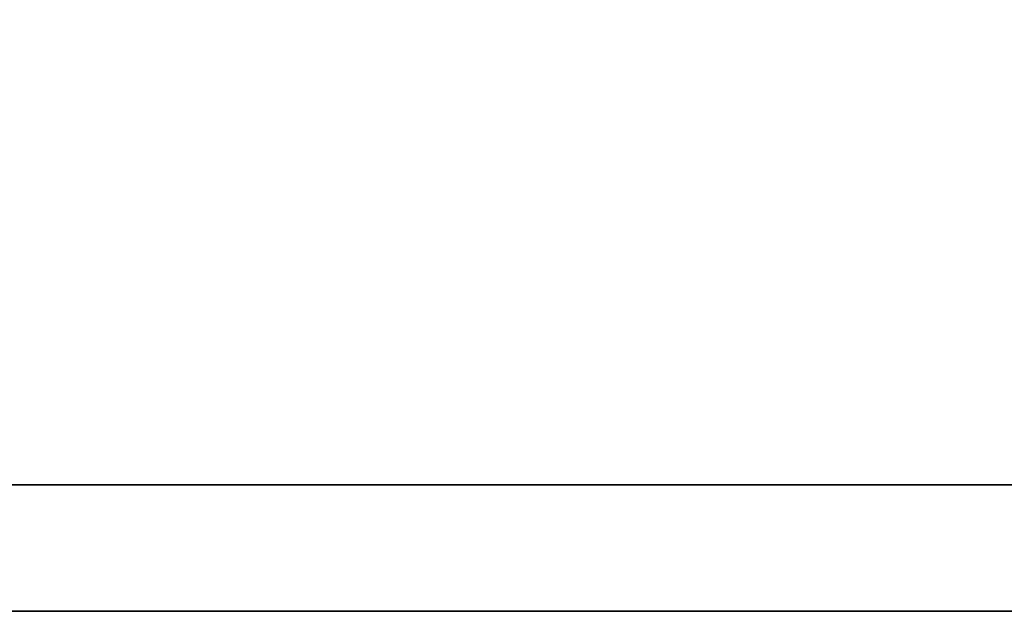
# Model space of a CAD drawing. Header units: millimetres. Extents: x 447 to 874, y -254 to -109.
# Tile 26 of 53: x 762.181 to 763.472, y -212.659 to -211.883. Entities that reach past the tile are written whole.
import ezdxf

# ---------------------------------------------------------------- set-up
doc = ezdxf.new("R2010")
doc.units = ezdxf.units.MM
doc.layers.add('DIM', color=4, linetype='CONTINUOUS')
doc.layers.add('layer 1', color=7, linetype='CONTINUOUS')

# ---------------------------------------------------------------- blocks, each defined once
blk = doc.blocks.new('TBI MOTION logo(完整正式版)')
at = {"layer": 'layer 1', "color": 22, "lineweight": 35}
blk.add_open_spline([(75.90875, -9.47875), (75.90875, -9.47875), (75.90875, -12.28625), (75.90875, -12.28625), (75.90875, -12.28625), (75.90875, -12.28625), (75.90875, -12.47875), (75.90875, -12.47875), (75.90875, -12.47875), (75.90875, -12.47875), (75.71625, -12.47875), (75.71625, -12.47875), (75.71625, -12.47875), (75.71625, -12.47875), (-88.32875, -12.47875), (-88.32875, -12.47875), (-88.32875, -12.47875), (-88.32875, -12.47875), (-88.32875, -13.29375), (-88.32875, -13.29375), (-88.32875, -13.29375), (-88.32875, -13.29375), (82.89125, -13.29375), (82.89125, -13.29375), (82.89125, -13.29375), (82.89125, -13.29375), (75.90875, -9.47875), (75.90875, -9.47875)], degree=3, knots=[0, 0, 0, 0, 0.1428571, 0.1428571, 0.1428571, 0.1428572, 0.2857143, 0.2857143, 0.2857143, 0.2857143, 0.4285714, 0.4285714, 0.4285714, 0.4285714, 0.5714286, 0.5714286, 0.5714286, 0.5714286, 0.7142857, 0.7142857, 0.7142857, 0.7142857, 0.8571429, 0.8571429, 0.8571429, 0.8571429, 1, 1, 1, 1], dxfattribs=at)

msp = doc.modelspace()

# ---------------------------------------------------------------- block references
at = {"layer": 'DIM', "color": 7, "xscale": 0.203283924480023, "yscale": 0.203283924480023, "zscale": 0.203283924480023}
msp.add_blockref('TBI MOTION logo(完整正式版)', (776.2641, -209.9565), dxfattribs=at)

doc.saveas('drawing.dxf')
